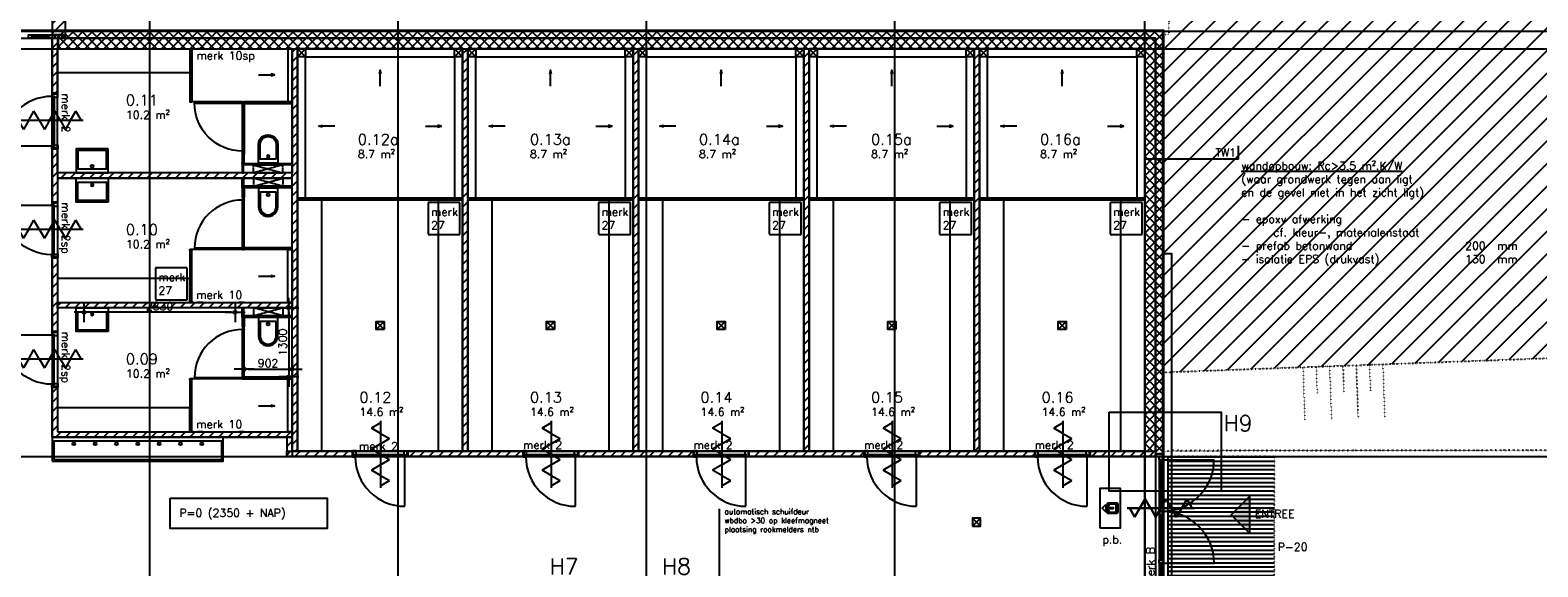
# Model space of a CAD drawing. Header units: millimetres. Extents: x -41560 to 117593, y -41642 to 17656.
# Tile 13 of 30: x -5203 to 23086, y -9767 to 304. Entities that reach past the tile are written whole.
import ezdxf

# ---------------------------------------------------------------- set-up
doc = ezdxf.new("R2010")
doc.units = ezdxf.units.MM
doc.header["$LTSCALE"] = 0.5
doc.header["$PDMODE"] = 3
doc.header["$PDSIZE"] = 100
for name, pattern in [('ACAD_ISO07W100', [3, 0, -3]), ('CENTER2', [28.575, 19.05, -3.175, 3.175, -3.175]), ('HIDDEN', [9.525, 6.35, -3.175]), ('HIDDEN2', [4.7625, 3.175, -1.5875])]:
    doc.linetypes.add(name, pattern=pattern)
for name, color, linetype in [('arc. 252', 252, 'Continuous'), ('arc. 9', 9, 'Continuous'), ('brandveiligheid', 9, 'Continuous'), ('detailaanduiding', 4, 'Continuous'), ('inrichting terrein', 7, 'ACAD_ISO07W100'), ('inrichting vast', 7, 'Continuous'), ('maat 1.5mm', 210, 'Continuous'), ('pen 0.05mm', 7, 'Continuous'), ('pen 0.10mm', 6, 'Continuous'), ('pen 0.15mm', 1, 'Continuous'), ('pen 0.20mm', 2, 'Continuous'), ('stramien', 9, 'CENTER2'), ('tekst 1.0mm', 7, 'Continuous'), ('tekst 1.5mm', 210, 'Continuous'), ('tekst 2.0mm', 211, 'Continuous'), ('tekst 5.0mm', 201, 'Continuous'), ('tekstblocks', 6, 'Continuous')]:
    doc.layers.add(name, color=color, linetype=linetype)
doc.layers.add('hulplijn', color=140, linetype='Continuous', plot=False)
doc.layers.add('hulplijn opp', color=31, linetype='Continuous', plot=False)
doc.styles.add('1.0mm tekst', font='romans.shx', dxfattribs={"height": 1})
doc.styles.add('1.5mm tekst', font='romans.shx', dxfattribs={"height": 1.5})
doc.styles.add('2.0mm tekst', font='romans.shx', dxfattribs={"height": 2})
doc.styles.add('3.0mm tekst', font='romans.shx', dxfattribs={"height": 3})
doc.dimstyles.new('1.5mm maat', dxfattribs={"dimscale": 0, "dimtxt": 1.5, "dimasz": 0.75, "dimexe": 1.25, "dimexo": 0.625, "dimgap": 0.375, "dimtad": 1, "dimdec": 0, "dimtxsty": '1.5mm tekst', "dimblk": 'dot maatlijn-GVA', "dimcen": 2.5, "dimse1": 1, "dimse2": 1, "dimclrd": 7, "dimclrt": 256, "dimadec": 0, "dimazin": 0, "dimtfac": 1, "dimtdec": 0, "dimtmove": 0, "dimatfit": 3, "dimfxl": 1, "dimarcsym": 0})
pattern_1 = [(315, (820.71, -13380.866), (44.9013, 44.9013), []), (45, (820.71, -13380.866), (-44.9013, 44.9013), [])]
pattern_2 = [(45, (-1700, -0.02), (-89.8026, 89.8026), [])]

# ---------------------------------------------------------------- blocks, each defined once
blk = doc.blocks.new('*U170')
at = {"layer": 'hulplijn'}
for points in [[(-5, -7), (-5, -107)], [(1039, -7), (1039, -107)]]:
    blk.add_lwpolyline(points, dxfattribs=at)
at = {"layer": 'pen 0.05mm'}
blk.add_lwpolyline([(982, -1042), (982, -112)], dxfattribs=at)
blk.add_arc((982, -112), 930, 180, 270, dxfattribs=at)
at = {"layer": 'pen 0.15mm'}
for points in [[(67, -69), (67, 0), (0, 0), (0, -17), (12, -17), (12, -97), (0, -97), (0, -114), (50, -114), (50, -69), (67, -69)], [(967, -69), (967, 0), (1034, 0), (1034, -17), (1022, -17), (1022, -97), (1034, -97), (1034, -114), (984, -114), (984, -69), (967, -69)]]:
    blk.add_lwpolyline(points, dxfattribs=at)
blk.add_lwpolyline([(982, -112), (52, -112), (52, -72), (982, -72)], close=True, dxfattribs=at)
blk = doc.blocks.new('kleedruimte klein')
at = {"layer": 'arc. 9'}
h = blk.add_hatch(dxfattribs=at)
h.set_pattern_fill('ANSI37', color=256, scale=20, angle=-90, style=0)
h.set_pattern_definition(pattern_1)
h.paths.add_polyline_path([(-2057, -4746), (-2057, -4720), (-3093, -4720), (-3093, -4746)])
h = blk.add_hatch(dxfattribs=at)
h.set_pattern_fill('ANSI37', color=256, scale=20, angle=-90, style=0)
h.set_pattern_definition(pattern_1)
h.paths.add_polyline_path([(-1043, -4746), (-1043, -4720), (-7, -4720), (-7, -4746)])
at = {"layer": 'hulplijn'}
for points in [[(0, -4716), (-3100, -4716), (-3100, 0), (0, 0)], [(0, -7550), (-3100, -7550), (-3100, -4750), (0, -4750)]]:
    blk.add_lwpolyline(points, close=True, dxfattribs=at)
at = {"layer": 'inrichting vast'}
for points in [[(0, -4716), (0, 0), (-450, 0), (-450, -4700), (-450, -4700), (-450, -4716)], [(-3100, 0), (-3100, -4716), (-2650, -4716), (-2650, 0), (-2650, 0), (-2650, 0)]]:
    blk.add_lwpolyline(points, close=True, dxfattribs=at)
at = {"layer": 'pen 0.05mm'}
for p, q in [((-1625, -2433), (-1475, -2283)), ((-1475, -2433), (-1625, -2283)), ((-2400, -6100), (-2700, -6100)), ((-700, -6100), (-400, -6100)), ((-1550, -6850), (-1550, -7150)), ((-3100, -7550), (-2950, -7400)), ((-2950, -7550), (-3100, -7400)), ((-150, -7550), (0, -7400)), ((0, -7550), (-150, -7400))]:
    blk.add_line(p, q, dxfattribs=at)
for points in [[(-1475, -2283), (-1625, -2283), (-1625, -2433), (-1475, -2433)], [(0, -7550), (-3100, -7550), (-3100, -4750), (-2950, -4750), (-2950, -7400), (-150, -7400), (-150, -4750), (0, -4750)], [(-2950, -7400), (-3100, -7400), (-3100, -7550), (-2950, -7550)], [(0, -7400), (-150, -7400), (-150, -7550), (0, -7550)]]:
    blk.add_lwpolyline(points, close=True, dxfattribs=at)
for points in [[(-2628, -6081), (-2700, -6100), (-2628, -6119)], [(-472, -6081), (-400, -6100), (-472, -6119)], [(-1531, -7078), (-1550, -7150), (-1569, -7078)]]:
    blk.add_lwpolyline(points, dxfattribs=at)
at = {"layer": 'pen 0.15mm'}
for points in [[(-2057, -4718), (-2057, -4720), (-3093, -4720), (-3093, -4718)], [(-2057, -4746), (-2057, -4720), (-3093, -4720), (-3093, -4746)], [(-2057, -4746), (-2057, -4748), (-3093, -4748), (-3093, -4746)], [(-1043, -4718), (-1043, -4720), (-7, -4720), (-7, -4718)], [(-1043, -4746), (-1043, -4720), (-7, -4720), (-7, -4746)], [(-1043, -4746), (-1043, -4748), (-7, -4748), (-7, -4746)]]:
    blk.add_lwpolyline(points, close=True, dxfattribs=at)
at = {"layer": 'pen 0.20mm'}
for points in [[(-3078, -4750), (-3100, -4750), (-3100, -4716), (-3078, -4716), (-3078, -4718), (-3098, -4718), (-3098, -4748), (-3078, -4748)], [(-2072, -4750), (-2050, -4750), (-2050, -4716), (-2072, -4716), (-2072, -4718), (-2052, -4718), (-2052, -4748), (-2072, -4748)], [(-1028, -4750), (-1050, -4750), (-1050, -4716), (-1028, -4716), (-1028, -4718), (-1048, -4718), (-1048, -4748), (-1028, -4748)], [(-22, -4750), (0, -4750), (0, -4716), (-22, -4716), (-22, -4718), (-2, -4718), (-2, -4748), (-22, -4748)]]:
    blk.add_lwpolyline(points, close=True, dxfattribs=at)
at = {"layer": 'tekst 5.0mm', "xscale": -1, "rotation": 180}
blk.add_blockref('*U170', (-2067, -7), dxfattribs=at)
blk = doc.blocks.new('*U155')
at = {"layer": 'inrichting vast', "linetype": 'HIDDEN'}
for p, q in [((-275, 0), (-275, -150)), ((-275, -150), (275, 0)), ((275, -150), (-275, 0)), ((-275, 0), (275, 0)), ((275, 0), (275, -150)), ((-275, -150), (275, -150))]:
    blk.add_line(p, q, dxfattribs=at)
at = {"layer": 'inrichting vast'}
for points in [[(180, -185), (-180, -185), (-180, -534, 1.005556), (180, -534)], [(150, -260), (-150, -260), (-150, -534, 1.006087), (150, -534)]]:
    blk.add_lwpolyline(points, format="xyb", close=True, dxfattribs=at)
blk.add_circle((0, -310), 25, dxfattribs=at)
blk = doc.blocks.new('*U154')
at = {"layer": 'inrichting vast'}
for points in [[(0, -450), (600, -450), (600, 0), (0, 0)], [(30, -420), (570, -420), (570, -75), (30, -75)]]:
    blk.add_lwpolyline(points, close=True, dxfattribs=at)
blk.add_circle((300, -125), 25, dxfattribs=at)
blk = doc.blocks.new('scheidsrechter')
at = {"layer": 'arc. 9'}
h = blk.add_hatch(dxfattribs=at)
h.set_pattern_fill('ANSI37', color=256, scale=20, angle=90, style=0)
h.set_pattern_definition([(135, (-4080.58, 6744.154), (-44.9013, -44.9013), []), (225, (-4080.58, 6744.154), (44.9013, -44.9013), [])])
h.paths.add_polyline_path([(-904, 2147), (-904, 1972), (-930, 1972), (-930, 2147)])
h = blk.add_hatch(dxfattribs=at)
h.set_pattern_fill('ANSI37', color=256, scale=20, angle=90, style=0)
h.set_pattern_definition([(135, (-4080.58, 6678.154), (-44.9013, -44.9013), []), (225, (-4080.58, 6678.154), (44.9013, -44.9013), [])])
h.paths.add_polyline_path([(-904, 1060), (-904, 1880), (-930, 1880), (-930, 1060)])
h = blk.add_hatch(dxfattribs=at)
h.set_pattern_fill('ANSI37', color=256, scale=20, angle=180, style=0)
h.set_pattern_definition([(225, (-10834.73, -3961.42), (44.9013, -44.9013), []), (315, (-10834.73, -3961.42), (44.9013, 44.9013), [])])
h.paths.add_polyline_path([(-1912, 987), (-1886, 987), (-1886, 7), (-1912, 7)])
h = blk.add_hatch(dxfattribs=at)
h.set_pattern_fill('ANSI37', color=256, scale=20, angle=90, style=0)
h.set_pattern_definition([(135, (-4073.58, 7591.154), (-44.9013, -44.9013), []), (225, (-4073.58, 7591.154), (44.9013, -44.9013), [])])
h.paths.add_polyline_path([(-891, 998), (-891, 1024), (-7, 1024), (-7, 998)])
at = {"layer": 'hulplijn'}
blk.add_lwpolyline([(-4400, 0), (0, 0), (0, 2329), (-4400, 2329)], close=True, dxfattribs=at)
for points in [[(-1672, 0), (-1772, 0)], [(-900, 0), (-1000, 0)]]:
    blk.add_lwpolyline(points, dxfattribs=at)
at = {"layer": 'pen 0.05mm'}
for p, q in [((-932, 994), (-1882, 994)), ((-630, 489), (-330, 489))]:
    blk.add_line(p, q, dxfattribs=at)
blk.add_lwpolyline([(-932, 1920, 0.414214), (-1832, 1020), (-932, 1020)], format="xyb", dxfattribs=at)
for points in [[(-80, 994), (0, 994), (0, 0), (-80, 0)], [(-4400, 0), (-1916, 0), (-1916, 450), (-4400, 450)]]:
    blk.add_lwpolyline(points, close=True, dxfattribs=at)
blk.add_lwpolyline([(-402, 509), (-330, 489), (-402, 470)], dxfattribs=at)
at = {"layer": 'pen 0.10mm'}
for points in [[(-934, 2154), (-934, 2329), (-909, 2329), (-909, 2154)], [(-909, 2154), (0, 2154), (0, 2179), (-909, 2179)]]:
    blk.add_lwpolyline(points, close=True, dxfattribs=at)
at = {"layer": 'pen 0.15mm'}
for points in [[(-930, 1972), (-930, 2147), (-932, 2147), (-932, 1972)], [(-904, 2147), (-904, 1972), (-930, 1972), (-930, 2147)], [(-902, 2147), (-902, 1972), (-904, 1972), (-904, 2147)], [(-930, 1920), (-930, 1020), (-932, 1020), (-932, 1920)], [(-904, 1880), (-904, 1920), (-930, 1920), (-930, 1880)], [(-904, 1060), (-904, 1880), (-930, 1880), (-930, 1060)], [(-902, 1020), (-902, 1920), (-904, 1920), (-904, 1020)], [(-1912, 987), (-1914, 987), (-1914, 7), (-1912, 7)], [(-1912, 987), (-1886, 987), (-1886, 7), (-1912, 7)], [(-1884, 987), (-1886, 987), (-1886, 7), (-1884, 7)], [(-904, 1020), (-904, 1060), (-930, 1060), (-930, 1020)], [(-891, 1026), (-891, 1024), (-7, 1024), (-7, 1026)], [(-891, 998), (-891, 1024), (-7, 1024), (-7, 998)], [(-891, 998), (-891, 996), (-7, 996), (-7, 998)]]:
    blk.add_lwpolyline(points, close=True, dxfattribs=at)
at = {"layer": 'pen 0.20mm'}
for points in [[(-900, 2132), (-900, 2154), (-934, 2154), (-934, 2132), (-932, 2132), (-932, 2152), (-902, 2152), (-902, 2132)], [(-898, 1912), (-898, 1980), (-900, 1980), (-900, 1968), (-932, 1968), (-932, 1924), (-900, 1924), (-900, 1912)], [(-900, 1926), (-900, 1966), (-930, 1966), (-930, 1926)], [(-1916, 972), (-1916, 994), (-1882, 994), (-1882, 972), (-1884, 972), (-1884, 992), (-1914, 992), (-1914, 972)], [(-932, 994), (-930, 994), (-930, 1014), (-900, 1014), (-900, 994), (-898, 994), (-898, 1028), (-900, 1028), (-900, 1016), (-932, 1016)], [(-900, 994), (-900, 1014), (-930, 1014), (-930, 994)], [(-876, 994), (-898, 994), (-898, 1028), (-876, 1028), (-876, 1026), (-896, 1026), (-896, 996), (-876, 996)], [(-22, 994), (0, 994), (0, 1028), (-22, 1028), (-22, 1026), (-2, 1026), (-2, 996), (-22, 996)], [(-1916, 22), (-1916, 0), (-1882, 0), (-1882, 22), (-1884, 22), (-1884, 2), (-1914, 2), (-1914, 22)]]:
    blk.add_lwpolyline(points, close=True, dxfattribs=at)
at = {"xscale": -1}
blk.add_blockref('*U154', (-3450, 2329), dxfattribs=at)
blk.add_blockref('*U155', (-450, 2329))
blk = doc.blocks.new('*U158')
at = {"layer": 'tekst 1.5mm', "style": '1.5mm tekst'}
blk.add_attdef('OPPERVLAK', (0, -5), '', height=1.5, dxfattribs=at)
at = {"layer": 'tekst 2.0mm', "style": '2.0mm tekst'}
blk.add_attdef('RUIMTENUMMER', (0, -2.5), '', height=2, dxfattribs=at)
blk = doc.blocks.new('oppervlakte bgg-02')
at = {"layer": 'hulplijn opp'}
blk.add_lwpolyline([(-6118, 154), (-3288, 154), (-3288, -7333), (1212, -7333), (1212, -7696), (17562, -7696), (17562, -10156), (17212, -10156), (17212, -10856), (8612, -10856), (8612, -10856), (8612, -10856), (8612, -10856), (8612, -10956), (8612, -10956), (7212, -10956), (7212, -10156), (3702, -10156), (3702, -10856), (-13742, -10856)], dxfattribs=at)
for points in [[(-3188, -46), (1212, -46), (1212, -958), (1212, -958), (1212, -1058), (1212, -1058), (1212, -2375), (312, -2375), (312, -2375), (212, -2375), (212, -2375), (-3188, -2375)], [(1312, -46), (4412, -46), (4412, -2846), (3362, -2846), (2362, -2846), (1312, -2846)], [(4512, -46), (7612, -46), (7612, -2846), (6562, -2846), (5562, -2846), (4512, -2846)], [(7712, -46), (10812, -46), (10812, -2846), (9762, -2846), (8762, -2846), (7712, -2846)], [(10912, -46), (14012, -46), (14012, -2846), (12962, -2846), (11962, -2846), (10912, -2846)], [(14112, -46), (17212, -46), (17212, -2846), (16162, -2846), (15162, -2846), (14112, -2846)], [(-3188, -4804), (1212, -4804), (1212, -2475), (1212, -2475), (1212, -2475), (1212, -2475), (1212, -2475), (312, -2475), (212, -2475), (212, -2475), (-3188, -2475)], [(1312, -2880), (4412, -2880), (4412, -7596), (1312, -7596)], [(4512, -2880), (7612, -2880), (7612, -7596), (4512, -7596)], [(7712, -2880), (10812, -2880), (10812, -7596), (7712, -7596)], [(10912, -2880), (14012, -2880), (14012, -7596), (10912, -7596)], [(14112, -2880), (17212, -2880), (17212, -7596), (14112, -7596)], [(-3188, -7233), (1212, -7233), (1212, -6321), (1212, -6321), (1212, -6321), (1212, -6321), (1212, -4904), (312, -4904), (312, -4904), (312, -4904), (312, -4904), (-3188, -4904)]]:
    blk.add_lwpolyline(points, close=True, dxfattribs=at)
at = {"xscale": 100, "yscale": 100, "zscale": 100}
for p, values in [((-1906, -858), {'RUIMTENUMMER': '0.11', 'OPPERVLAK': '10.2 m²'}), ((2446, -1595), {'RUIMTENUMMER': '0.12a', 'OPPERVLAK': '8.7 m²'}), ((5675, -1595), {'RUIMTENUMMER': '0.13a', 'OPPERVLAK': '8.7 m²'}), ((8846, -1595), {'RUIMTENUMMER': '0.14a', 'OPPERVLAK': '8.7 m²'}), ((12075, -1595), {'RUIMTENUMMER': '0.15a', 'OPPERVLAK': '8.7 m²'}), ((15246, -1595), {'RUIMTENUMMER': '0.16a', 'OPPERVLAK': '8.7 m²'}), ((-1906, -3287), {'RUIMTENUMMER': '0.10', 'OPPERVLAK': '10.2 m²'}), ((-1906, -5716), {'RUIMTENUMMER': '0.09', 'OPPERVLAK': '10.2 m²'}), ((2475, -6436), {'RUIMTENUMMER': '0.12', 'OPPERVLAK': '14.6 m²'}), ((5675, -6436), {'RUIMTENUMMER': '0.13', 'OPPERVLAK': '14.6 m²'}), ((8875, -6436), {'RUIMTENUMMER': '0.14', 'OPPERVLAK': '14.6 m²'}), ((12075, -6436), {'RUIMTENUMMER': '0.15', 'OPPERVLAK': '14.6 m²'}), ((15275, -6436), {'RUIMTENUMMER': '0.16', 'OPPERVLAK': '14.6 m²'})]:
    blk.add_blockref('*U158', p, dxfattribs=at).add_auto_attribs(values)
blk = doc.blocks.new('*U179')
at = {"layer": 'arc. 9'}
h = blk.add_hatch(dxfattribs=at)
h.set_pattern_fill('_USER', color=256, scale=59.980999, angle=59.9971, style=0, pattern_type=0)
h.set_pattern_definition([(59.997, (-111.43, 59.986), (-51.944, 29.993), [])])
h.paths.add_polyline_path([(0, 0), (0, 60), (160, 60), (160, 0)])
h = blk.add_hatch(dxfattribs=at)
h.set_pattern_fill('_USER', color=256, scale=59.980999, angle=119.9971, style=0, pattern_type=0)
h.set_pattern_definition([(119.997, (-111.43, 59.986), (-51.947, -29.988), [])])
h.paths.add_polyline_path([(0, 0), (0, 60), (160, 60), (160, 0)])
at = {"layer": 'pen 0.10mm'}
blk.add_lwpolyline([(0, 0), (0, 60), (160, 60), (160, 0)], close=True, dxfattribs=at)
blk = doc.blocks.new('1302-stramien-01')
at = {"layer": 'hulplijn'}
for points in [[(-350, 350), (42350, 350), (42350, -18810), (-350, -18810)], [(-200, 200), (42200, 200), (42200, -18660), (-200, -18660)], [(0, 0), (42000, 0), (42000, -18460), (0, -18460)]]:
    blk.add_lwpolyline(points, close=True, dxfattribs=at)
at = {"layer": 'stramien'}
for p, q in [((23330, -23329), (23330, 10339)), ((27990, -23329), (27990, 10339)), ((32650, -23329), (32650, 10339)), ((37310, -23329), (37310, 10339)), ((42000, -23329), (42000, 10339)), ((-13469, 0), (52270, 0)), ((-13469, -7650), (52270, -7650))]:
    blk.add_line(p, q, dxfattribs=at)
blk = doc.blocks.new('*U193')
at = {"layer": 'brandveiligheid'}
for p, q in [((0.79, 0), (13.38, 0)), ((0.79, 0), (13.38, 0)), ((3.15, 0), (2.16, -1.7)), ((3.15, 0), (4.13, 1.7)), ((5.12, 0), (4.13, 1.7)), ((5.12, 0), (6.1, -1.7)), ((7.08, 0), (6.1, -1.7)), ((7.08, 0), (8.07, 1.7)), ((9.05, 0), (8.07, 1.7)), ((9.05, 0), (10.03, -1.7)), ((11.02, 0), (12, 1.7)), ((12.99, 0), (12, 1.7)), ((1.18, 0), (2.16, -1.7)), ((11.02, 0), (10.03, -1.7))]:
    blk.add_line(p, q, dxfattribs=at)
blk = doc.blocks.new('*U194')
at = {"layer": 'brandveiligheid'}
for points in [[(-3.75, -3.75), (3.75, -3.75), (3.75, 0), (-3.75, 0)], [(0.68, -2.67), (0.15, -2.67), (0.15, -1.29), (-0.12, -1.29), (-0.15, -1.29), (-0.15, -2.67), (-0.68, -2.67), (0, -3.36), (0, -3.36)]]:
    blk.add_lwpolyline(points, close=True, dxfattribs=at)
blk.add_lwpolyline([(0.69, -0.46), (-0.69, -0.46, 0.0926), (-0.91, -0.49, 0.2285), (-1, -0.6, 0.0519), (-1.02, -0.77), (-1.02, -2.14, 0.1346), (-0.98, -2.3, 0.197), (-0.84, -2.38, 0.0543), (-0.69, -2.39), (-0.45, -2.39), (-0.45, -2.12), (-0.66, -2.12, -0.3731), (-0.75, -2.05), (-0.75, -0.82, -0.39), (-0.67, -0.73), (0.67, -0.73, -0.4091), (0.75, -0.82), (0.75, -2.05, -0.42), (0.66, -2.12), (0.45, -2.12), (0.45, -2.39), (0.69, -2.39, 0.4836), (1.02, -2.14), (1.02, -0.77, 0.0896), (0.98, -0.54, 0.208), (0.85, -0.47, 0.0548)], format="xyb", close=True, dxfattribs=at)
blk = doc.blocks.new('TW01')
at = {"layer": 'hulplijn'}
for points in [[(0, 0), (0, 2.5)], [(0, 0), (-2.5, 0)]]:
    blk.add_lwpolyline(points, dxfattribs=at)
at = {"layer": 'hulplijn', "insert": (-0.5, 0.5), "char_height": 1.5, "attachment_point": 9, "style": '1.5mm tekst'}
blk.add_mtext_dynamic_manual_height_columns('TW1', width=6266.3931, gutter_width=500, heights=[0], dxfattribs=at)
at = {"layer": 'tekst 1.5mm', "insert": (0.5, -0.5), "char_height": 1.5, "width": 54.3, "attachment_point": 1, "style": '1.5mm tekst'}
blk.add_mtext('{\\Lwandopbouw: Rc>3,5 m².K/W\\P}(waar grondwerk tegen aan ligt\\Pen de gevel niet in het zicht ligt)\\P{\\L\\P}- epoxy afwerking\\P^Icf. kleur-, materialenstaat\\P- prefab betonwand^I^I^I^I200^Imm\\P- isolatie EPS (drukvast)^I^I^I130^Imm\\P^I', dxfattribs=at)
blk = doc.blocks.new('dot maatlijn-GVA')
at = {"layer": 'maat 1.5mm'}
h = blk.add_hatch(color=7, dxfattribs=at)
edge = h.paths.add_edge_path()
edge.add_arc((0, 0), 0.4, 0, 360)
at = {"layer": 'maat 1.5mm', "color": 7}
for points in [[(-2.5, 0), (2.5, 0)], [(0, 2.5), (0, -2.5)]]:
    blk.add_lwpolyline(points, dxfattribs=at)
blk.add_circle((0, 0), 0.4, dxfattribs=at)
blk = doc.blocks.new('*D209')
at = {"layer": 'defpoints', "color": 0, "transparency": 16777216}
for p in [(-4189, -4990), (-4189, -7240), (-1359, -7328)]:
    blk.add_point(p, dxfattribs=at)
at = {"layer": 'tekst 1.5mm', "color": 7, "lineweight": -2, "transparency": 16777216}
blk.add_line((-1434, -4990), (-4114, -4990), dxfattribs=at)
at = {"layer": 'tekst 1.5mm', "color": 7, "lineweight": -2, "transparency": 16777216, "xscale": 75, "yscale": 75, "zscale": 75, "rotation": 180}
blk.add_blockref('dot maatlijn-GVA', (-4189, -4990), dxfattribs=at)
at = {"layer": 'tekst 1.5mm', "color": 7, "lineweight": -2, "transparency": 16777216, "xscale": 75, "yscale": 75, "zscale": 75}
blk.add_blockref('dot maatlijn-GVA', (-1359, -4990), dxfattribs=at)
at = {"layer": 'tekst 1.5mm', "transparency": 16777216, "insert": (-2774, -4878), "char_height": 150, "attachment_point": 5, "style": '1.5mm tekst'}
blk.add_mtext('2830', dxfattribs=at)
blk = doc.blocks.new('*D221')
at = {"layer": 'defpoints', "color": 0, "transparency": 16777216}
for p in [(-1172, -4904), (-1162, -6204), (-350, -6204)]:
    blk.add_point(p, dxfattribs=at)
at = {"layer": 'tekst 1.5mm', "color": 7, "lineweight": -2, "transparency": 16777216}
blk.add_line((-350, -4979), (-350, -6129), dxfattribs=at)
at = {"layer": 'tekst 1.5mm', "color": 7, "lineweight": -2, "transparency": 16777216, "xscale": 75, "yscale": 75, "zscale": 75}
for p, rotation in [((-350, -4904), 90), ((-350, -6204), 270)]:
    blk.add_blockref('dot maatlijn-GVA', p, dxfattribs=dict(at, rotation=rotation))
at = {"layer": 'tekst 1.5mm', "transparency": 16777216, "insert": (-463, -5554), "char_height": 150, "attachment_point": 5, "rotation": 90, "style": '1.5mm tekst'}
blk.add_mtext('1300', dxfattribs=at)
blk = doc.blocks.new('*D222')
at = {"layer": 'defpoints', "color": 0, "transparency": 16777216}
for p in [(-1190, -5313), (-288, -5343), (-288, -6057)]:
    blk.add_point(p, dxfattribs=at)
at = {"layer": 'tekst 1.5mm', "color": 7, "lineweight": -2, "transparency": 16777216}
blk.add_line((-1115, -6057), (-363, -6057), dxfattribs=at)
at = {"layer": 'tekst 1.5mm', "color": 7, "lineweight": -2, "transparency": 16777216, "xscale": 75, "yscale": 75, "zscale": 75, "rotation": 180}
blk.add_blockref('dot maatlijn-GVA', (-1190, -6057), dxfattribs=at)
at = {"layer": 'tekst 1.5mm', "color": 7, "lineweight": -2, "transparency": 16777216, "xscale": 75, "yscale": 75, "zscale": 75}
blk.add_blockref('dot maatlijn-GVA', (-288, -6057), dxfattribs=at)
at = {"layer": 'tekst 1.5mm', "transparency": 16777216, "insert": (-739, -5945), "char_height": 150, "attachment_point": 5, "style": '1.5mm tekst'}
blk.add_mtext('902', dxfattribs=at)
blk = doc.blocks.new('zelfsluitend')
at = {"xscale": 100, "yscale": 100, "zscale": 100}
for p in [(20743, 17109), (20743, 15065), (20743, 12636), (41592, 9836)]:
    blk.add_blockref('*U193', p, dxfattribs=at)
at = {"xscale": 100, "yscale": 100, "zscale": 100, "rotation": 270}
for p in [(27660, 11549), (30860, 11549), (34060, 11549), (37260, 11549), (40460, 11549)]:
    blk.add_blockref('*U193', p, dxfattribs=at)

msp = doc.modelspace()

# ---------------------------------------------------------------- hatches: boundary and pattern name
at = {"layer": 'arc. 252'}
h = msp.add_hatch(color=256, dxfattribs=at)
h.dxf.hatch_style = 1
h.paths.add_polyline_path([(17680.8, -8441.6), (17330.8, -8791.6), (17680.8, -9141.6)])
at = {"layer": 'arc. 9'}
h = msp.add_hatch(dxfattribs=at)
h.set_pattern_fill('ANSI31', color=256, scale=40)
h.paths.add_polyline_path([(-4537.9, 3014.3), (-4787.9, 3014.3), (-4787.9, 214.3), (-4537.9, 214.3)])
h = msp.add_hatch(dxfattribs=at)
h.set_pattern_fill('ANSI37', color=256, scale=40)
edge = h.paths.add_edge_path()
edge.add_line((15912.1, -7595.7), (15912.1, 154.3))
edge.add_line((15912.1, 154.3), (-4537.9, 154.3))
edge.add_line((-4537.9, 154.3), (-4537.9, 284.3))
edge.add_line((-4537.9, 284.3), (16042.1, 284.3))
edge.add_line((16042.1, 284.3), (16042.1, -7645.7))
edge.add_line((16042.1, -7645.7), (15912.1, -7645.7))
h = msp.add_hatch(dxfattribs=at)
h.set_pattern_fill('ANSI31', color=256, scale=40, style=0)
h.set_pattern_definition(pattern_2)
h.paths.add_polyline_path([(-4787.9, 154.3), (-4687.9, 154.3), (-4687.9, -880.7), (-4787.9, -880.7)])
h = msp.add_hatch(dxfattribs=at)
h.set_pattern_fill('ANSI37', color=256, scale=40)
h.paths.add_polyline_path([(15912.1, -7595.7), (15912.1, 154.3), (-4687.9, 154.3), (-4677.9, 154.3), (-4677.9, -45.7), (15712.1, -45.7), (15712.1, -7595.7)])
h = msp.add_hatch(dxfattribs=at)
h.set_pattern_fill('ANSI31', color=256, scale=40, style=0)
h.paths.add_polyline_path([(-287.9, -45.7), (-187.9, -45.7), (-187.9, -7595.7), (-287.9, -7595.7)])
h = msp.add_hatch(dxfattribs=at)
h.set_pattern_fill('ANSI31', color=256, scale=40, style=0)
h.paths.add_polyline_path([(2912.1, -45.7), (3012.1, -45.7), (3012.1, -7595.7), (2912.1, -7595.7)])
h = msp.add_hatch(dxfattribs=at)
h.set_pattern_fill('ANSI31', color=256, scale=40, style=0)
h.paths.add_polyline_path([(6112.1, -45.7), (6212.1, -45.7), (6212.1, -7595.7), (6112.1, -7595.7)])
h = msp.add_hatch(dxfattribs=at)
h.set_pattern_fill('ANSI31', color=256, scale=40, style=0)
h.paths.add_polyline_path([(9312.1, -45.7), (9412.1, -45.7), (9412.1, -7595.7), (9312.1, -7595.7)])
h = msp.add_hatch(dxfattribs=at)
h.set_pattern_fill('ANSI31', color=256, scale=40, style=0)
h.paths.add_polyline_path([(12512.1, -45.7), (12612.1, -45.7), (12612.1, -7595.7), (12512.1, -7595.7)])
h = msp.add_hatch(dxfattribs=at)
h.set_pattern_fill('ANSI31', color=256, scale=40, style=0)
h.set_pattern_definition([(45, (-1700, -2429.02), (-89.8026, 89.8026), [])])
h.paths.add_polyline_path([(-4787.9, -1924.7), (-4687.9, -1924.7), (-4687.9, -2924.7), (-4787.9, -2924.7)])
h = msp.add_hatch(dxfattribs=at)
h.set_pattern_fill('ANSI31', color=256, scale=40, style=0)
h.paths.add_polyline_path([(-4687.9, -2474.7), (-287.9, -2474.7), (-287.9, -2374.7), (-4687.9, -2374.7)])
h = msp.add_hatch(dxfattribs=at)
h.set_pattern_fill('ANSI31', color=256, scale=40, style=0)
h.set_pattern_definition([(45, (-1700, -4858.02), (-89.8026, 89.8026), [])])
h.paths.add_polyline_path([(-4787.9, -3968.7), (-4687.9, -3968.7), (-4687.9, -5353.7), (-4787.9, -5353.7)])
h = msp.add_hatch(dxfattribs=at)
h.set_pattern_fill('ANSI31', color=256, scale=40, style=0)
h.paths.add_polyline_path([(-4687.9, -4803.7), (-287.9, -4803.7), (-287.9, -4903.7), (-4687.9, -4903.7)])
h = msp.add_hatch(dxfattribs=at)
h.set_pattern_fill('ANSI31', color=256, scale=40, style=0)
h.set_pattern_definition(pattern_2)
h.paths.add_polyline_path([(-4687.9, -7232.7), (-287.9, -7232.7), (-287.9, -7332.7), (-4787.9, -7332.7), (-4787.9, -6397.7), (-4687.9, -6397.7)])
h = msp.add_hatch(dxfattribs=at)
h.set_pattern_fill('ANSI31', color=256, scale=40, style=0)
h.set_pattern_definition([(45, (-1500, 0), (-89.8026, 89.8026), [])])
h.paths.add_polyline_path([(-387.9, -7595.7), (-287.9, -7595.7), (-287.9, -7332.7), (-387.9, -7332.7)])
h = msp.add_hatch(dxfattribs=at)
h.set_pattern_fill('ANSI31', color=256, scale=40, style=0)
h.set_pattern_definition(pattern_2)
h.paths.add_polyline_path([(-387.9, -7595.7), (840.1, -7595.7), (840.1, -7695.7), (-387.9, -7695.7)])
h = msp.add_hatch(dxfattribs=at)
h.set_pattern_fill('ANSI31', color=256, scale=40, style=0)
h.set_pattern_definition(pattern_2)
h.paths.add_polyline_path([(1884.1, -7595.7), (4040.1, -7595.7), (4040.1, -7695.7), (1884.1, -7695.7)])
h = msp.add_hatch(dxfattribs=at)
h.set_pattern_fill('ANSI31', color=256, scale=40, style=0)
h.set_pattern_definition(pattern_2)
h.paths.add_polyline_path([(5084.1, -7595.7), (7240.1, -7595.7), (7240.1, -7695.7), (5084.1, -7695.7)])
h = msp.add_hatch(dxfattribs=at)
h.set_pattern_fill('ANSI31', color=256, scale=40, style=0)
h.set_pattern_definition(pattern_2)
h.paths.add_polyline_path([(8284.1, -7595.7), (10440.1, -7595.7), (10440.1, -7695.7), (8284.1, -7695.7)])
h = msp.add_hatch(dxfattribs=at)
h.set_pattern_fill('ANSI31', color=256, scale=40, style=0)
h.set_pattern_definition(pattern_2)
h.paths.add_polyline_path([(11484.1, -7595.7), (13640.1, -7595.7), (13640.1, -7695.7), (11484.1, -7695.7)])
h = msp.add_hatch(dxfattribs=at)
h.set_pattern_fill('ANSI31', color=256, scale=40, style=0)
h.set_pattern_definition([(45, (500.6, -0.02), (-89.8026, 89.8026), [])])
h.paths.add_polyline_path([(14684.1, -7595.7), (15912.1, -7595.7), (15912.1, -7695.7), (14684.1, -7695.7)])
at = {"layer": 'inrichting terrein', "ltscale": 0.5}
h = msp.add_hatch(dxfattribs=at)
h.set_pattern_fill('_USER', color=256, scale=300, angle=45, style=0, pattern_type=0)
h.set_pattern_definition([(45, (0, 0), (-212.132, 212.132), [])])
h.paths.add_polyline_path([(16162.1, 2874.3), (16162.1, 214.3), (16062.1, 214.3), (16062.1, -3885.7), (16062.1, -6115.8), (23982.1, -5825.2), (24342.1, -3782.5), (23762.6, -1499.8), (23744.8, 299.5), (24193.3, 1617.1), (23982.1, 2349.8)])
at = {"layer": 'inrichting terrein', "ltscale": 0.2}
h = msp.add_hatch(dxfattribs=at)
h.set_pattern_fill('LINE', color=256, scale=25)
h.set_pattern_definition([(0, (41880, 550), (0, 79.375), [])])
h.paths.add_polyline_path([(16142.1, -13655.7), (18142.1, -13693.4), (18142.1, -7695.7), (16142.1, -7695.7)])

# ---------------------------------------------------------------- linework, layer by layer
at = {"layer": 'detailaanduiding'}
msp.add_lwpolyline([(15042.6, -6863.8), (17142.6, -6863.8), (17142.6, -8348.8), (15042.6, -8348.8)], close=True, dxfattribs=at)
at = {"layer": 'hulplijn'}
msp.add_lwpolyline([(-4537.9, 284.3), (79408.7, 284.3)], dxfattribs=at)
at = {"layer": 'hulplijn opp'}
msp.add_lwpolyline([(-26637.9, 284.3), (16062.1, 284.3), (16062.3, -3885.7), (16212.1, -3885.7), (16212.1, -17333), (16062.1, -17344.4), (16062.1, -18855.7), (-26637.9, -18855.7)], close=True, dxfattribs=at)
at = {"layer": 'inrichting terrein', "ltscale": 0.5}
for p, q in [((18678, -6018.5), (18714.4, -7017.9)), ((18927.8, -6009.4), (18946, -6509.1)), ((19177.6, -6000.3), (19214.1, -6999.7)), ((19427.5, -5991.2), (19445.7, -6490.9)), ((19677.3, -5982.1), (19713.7, -6981.4)), ((19927.1, -5973), (19945.3, -6472.7)), ((20177, -5963.9), (20213.4, -6963.2))]:
    msp.add_line(p, q, dxfattribs=at)
for points in [[(16162.1, 2874.3), (16162.1, 214.3), (16062.1, 214.3), (16062.1, -3885.7), (16062.1, -3885.7), (16062.1, -6115.8), (23982.1, -5825.2), (24342.1, -3782.5), (23762.6, -1499.8), (23744.8, 299.5), (24193.3, 1617.1), (23982.1, 2349.8)], [(16062.1, -7595.7), (16062.1, -6115.8), (23982.1, -5825.2), (24121.4, -6266.8), (23883.2, -6705.9), (24109.2, -7409.6), (24109.2, -7575.7)], [(16142.1, -13655.7), (18142.1, -13693.4), (18142.1, -7695.7), (16142.1, -7695.7)]]:
    msp.add_lwpolyline(points, close=True, dxfattribs=at)
for points in [[(16212.1, -6110.3), (23982.1, -5825.2)], [(16212.1, -7575.7), (24109.2, -7575.7)], [(16162.1, -7695.7), (24109.2, -7695.7)]]:
    msp.add_lwpolyline(points, dxfattribs=at)
at = {"layer": 'inrichting vast'}
for points in [[(-4787.9, -7782.7), (-1578.7, -7782.7), (-1578.7, -7332.7), (-4787.9, -7332.7)], [(-4757.9, -7752.7), (-1608.7, -7752.7), (-1608.7, -7407.7), (-4757.9, -7407.7)]]:
    msp.add_lwpolyline(points, close=True, dxfattribs=at)
for centre in [(-4383.3, -7457.7), (-3983.3, -7457.7), (-3583.3, -7457.7), (-3183.3, -7457.7), (-2783.3, -7457.7), (-2383.3, -7457.7), (-1983.3, -7457.7)]:
    msp.add_circle(centre, 25, dxfattribs=at)
at = {"layer": 'maat 1.5mm'}
msp.add_lwpolyline([(15999.6, -10095.7), (16024.6, -10095.7), (16024.6, -9695.7), (15999.6, -9695.7)], close=True, dxfattribs=at)
at = {"layer": 'pen 0.05mm'}
for p, q in [((-5172.9, 214.3), (-4847.9, 214.3)), ((-5172.9, 154.3), (-4847.9, 154.3)), ((15982.1, -7755.7), (15982.1, -10095.7)), ((16042.1, -7755.7), (16042.1, -8105.7)), ((16042.1, -7755.7), (17012.1, -7755.7)), ((16042.1, -7815.7), (16042.1, -8665.7)), ((12630.4, -8850.7), (12480.4, -9000.7)), ((12480.4, -8850.7), (12630.4, -9000.7)), ((16042.1, -8785.7), (16042.1, -10095.7)), ((16062.1, -8785.7), (16062.1, -10095.7)), ((16042.1, -9695.7), (17012.1, -9695.7))]:
    msp.add_line(p, q, dxfattribs=at)
at = {"layer": 'pen 0.05mm', "linetype": 'HIDDEN2'}
for points in [[(2262.1, -3529.7), (2862.1, -3529.7), (2862.1, -2929.7), (2262.1, -2929.7)], [(5462.1, -3529.7), (6062.1, -3529.7), (6062.1, -2929.7), (5462.1, -2929.7)], [(8662.1, -3529.7), (9262.1, -3529.7), (9262.1, -2929.7), (8662.1, -2929.7)], [(11862.1, -3529.7), (12462.1, -3529.7), (12462.1, -2929.7), (11862.1, -2929.7)], [(15062.1, -3529.7), (15662.1, -3529.7), (15662.1, -2929.7), (15062.1, -2929.7)], [(-2853.9, -4753.7), (-2253.9, -4753.7), (-2253.9, -4153.7), (-2853.9, -4153.7)]]:
    msp.add_lwpolyline(points, close=True, dxfattribs=at)
at = {"layer": 'pen 0.05mm', "ltscale": 0.5}
msp.add_lwpolyline([(16062.1, -7695.7), (16142.1, -7695.7), (16142.1, -13655.7), (16062.1, -13655.7)], dxfattribs=at)
at = {"layer": 'pen 0.05mm'}
msp.add_lwpolyline([(12480.4, -9000.7), (12630.4, -9000.7), (12630.4, -8850.7), (12480.4, -8850.7)], close=True, dxfattribs=at)
for centre, start, end in [((16042.1, -7755.7), 270, 0), ((16042.1, -9695.7), 0, 90)]:
    msp.add_arc(centre, 970, start, end, dxfattribs=at)
at = {"layer": 'pen 0.10mm'}
for p, q in [((15999.6, -7755.7), (15999.6, -8665.7)), ((16024.6, -7755.7), (16024.6, -8665.7)), ((15999.6, -8785.7), (15999.6, -9635.7)), ((16024.6, -8785.7), (16024.6, -9635.7))]:
    msp.add_line(p, q, dxfattribs=at)
msp.add_lwpolyline([(15912.1, -7595.7), (15912.1, 154.3), (-4537.9, 154.3), (-4537.9, 284.3), (16042.1, 284.3), (16042.1, -7645.7), (15912.1, -7645.7)], dxfattribs=at)
msp.add_lwpolyline([(-5172.9, 196.8), (-4847.9, 196.8), (-4847.9, 171.8), (-5172.9, 171.8)], close=True, dxfattribs=at)
at = {"layer": 'pen 0.15mm'}
for points in [[(16042.1, -7695.7), (16062.1, -7695.7), (16062.1, 284.3), (16042.1, 284.3)], [(-5172.9, 214.3), (-5172.9, 154.3), (-5232.9, 154.3), (-5232.9, 214.3)], [(-4787.9, 214.3), (-4787.9, 154.3), (-4847.9, 154.3), (-4847.9, 214.3)], [(-4787.9, 214.3), (-4787.9, 154.3), (-4847.9, 154.3), (-4847.9, 214.3)], [(-4787.9, 154.3), (-4737.9, 154.3), (-4737.9, 214.3), (-4787.9, 214.3)], [(16042.1, -7695.7), (15912.1, -7695.7), (15912.1, -7645.7), (16042.1, -7645.7)], [(16042.1, -7755.7), (15982.1, -7755.7), (15982.1, -7695.7), (16042.1, -7695.7)], [(17680.8, -8441.6), (17330.8, -8791.6), (17680.8, -9141.6)], [(16042.1, -8725.7), (15982.1, -8725.7), (15982.1, -8665.7), (16042.1, -8665.7)], [(16042.1, -8785.7), (15982.1, -8785.7), (15982.1, -8725.7), (16042.1, -8725.7)], [(16042.1, -9695.7), (15982.1, -9695.7), (15982.1, -9635.7), (16042.1, -9635.7)]]:
    msp.add_lwpolyline(points, close=True, dxfattribs=at)
at = {"layer": 'pen 0.20mm'}
for points in [[(-4537.9, 3014.3), (-4787.9, 3014.3), (-4787.9, 214.3), (-4537.9, 214.3)], [(-4787.9, 154.3), (-4687.9, 154.3), (-4687.9, -880.7), (-4787.9, -880.7)], [(15912.1, -7595.7), (15912.1, 154.3), (-4687.9, 154.3), (-4687.9, 154.3), (-4677.9, 154.3), (-4677.9, -45.7), (15712.1, -45.7), (15712.1, -7595.7)], [(-287.9, -45.7), (-187.9, -45.7), (-187.9, -7595.7), (-287.9, -7595.7)], [(2912.1, -45.7), (3012.1, -45.7), (3012.1, -7595.7), (2912.1, -7595.7)], [(6112.1, -45.7), (6212.1, -45.7), (6212.1, -7595.7), (6112.1, -7595.7)], [(9312.1, -45.7), (9412.1, -45.7), (9412.1, -7595.7), (9312.1, -7595.7)], [(12512.1, -45.7), (12612.1, -45.7), (12612.1, -7595.7), (12512.1, -7595.7)], [(-4787.9, -1924.7), (-4687.9, -1924.7), (-4687.9, -2924.7), (-4787.9, -2924.7)], [(-4687.9, -2474.7), (-287.9, -2474.7), (-287.9, -2374.7), (-4687.9, -2374.7)], [(-4787.9, -3968.7), (-4687.9, -3968.7), (-4687.9, -5353.7), (-4787.9, -5353.7)], [(-4687.9, -4803.7), (-287.9, -4803.7), (-287.9, -4903.7), (-4687.9, -4903.7)], [(-4687.9, -7232.7), (-287.9, -7232.7), (-287.9, -7332.7), (-4787.9, -7332.7), (-4787.9, -6397.7), (-4687.9, -6397.7)], [(-387.9, -7595.7), (-287.9, -7595.7), (-287.9, -7332.7), (-387.9, -7332.7)], [(-387.9, -7595.7), (840.1, -7595.7), (840.1, -7695.7), (-387.9, -7695.7)], [(1884.1, -7595.7), (4040.1, -7595.7), (4040.1, -7695.7), (1884.1, -7695.7)], [(5084.1, -7595.7), (7240.1, -7595.7), (7240.1, -7695.7), (5084.1, -7695.7)], [(8284.1, -7595.7), (10440.1, -7595.7), (10440.1, -7695.7), (8284.1, -7695.7)], [(11484.1, -7595.7), (13640.1, -7595.7), (13640.1, -7695.7), (11484.1, -7695.7)], [(14684.1, -7595.7), (15912.1, -7595.7), (15912.1, -7695.7), (14684.1, -7695.7)]]:
    msp.add_lwpolyline(points, close=True, dxfattribs=at)
at = {"layer": 'tekst 1.0mm', "ltscale": 0.3}
msp.add_lwpolyline([(7725.8, -8680.3), (7725.8, -11014.5)], dxfattribs=at)
at = {"layer": 'tekst 1.5mm'}
msp.add_lwpolyline([(-2578.6, -8475.7), (371.9, -8475.7), (371.9, -9048.4), (-2578.6, -9048.4)], close=True, dxfattribs=at)
at = {"layer": 'tekstblocks'}
msp.add_lwpolyline([(17471.6, -2114.9), (15712.1, -2114.9)], dxfattribs=at)

# ---------------------------------------------------------------- block references
for name, p in [('oppervlakte bgg-02', (-1500, 0)), ('1302-stramien-01', (-26287.9, -45.7)), ('scheidsrechter', (-287.9, -4803.7)), ('scheidsrechter', (-287.9, -7232.7))]:
    msp.add_blockref(name, p)
at = {"xscale": -1}
for name, p, rotation in [('*U179', (-4577.9, 154.3), 359.9999991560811), ('scheidsrechter', (-287.9, -45.7), 180), ('kleedruimte klein', (2912.1, -7595.7), 180), ('kleedruimte klein', (6112.1, -7595.7), 180), ('kleedruimte klein', (9312.1, -7595.7), 180), ('kleedruimte klein', (12512.1, -7595.7), 180), ('kleedruimte klein', (15712.1, -7595.7), 180), ('*U170', (-4680.9, -3963.7), 270), ('*U170', (-4680.9, -6392.7), 270)]:
    msp.add_blockref(name, p, dxfattribs=dict(at, rotation=rotation))
at = {"rotation": 270}
msp.add_blockref('*U170', (-4680.9, -885.7), dxfattribs=at)
at = {"xscale": -100, "yscale": 100, "zscale": 100, "rotation": 270}
msp.add_blockref('*U194', (15248.5, -8665.7), dxfattribs=at)
at = {"xscale": 100, "yscale": 100, "zscale": 100}
msp.add_blockref('*U193', (15303.9, -8665.7), dxfattribs=at)
at = {"layer": 'detailaanduiding'}
msp.add_blockref('zelfsluitend', (-26287.9, -18497), dxfattribs=at)
at = {"layer": 'tekstblocks', "color": 2, "xscale": 100, "yscale": 100, "zscale": 100}
msp.add_blockref('TW01', (17471.6, -2114.9), dxfattribs=at)

# ---------------------------------------------------------------- texts
at = {"layer": 'detailaanduiding', "char_height": 300, "width": 810, "attachment_point": 1, "style": '3.0mm tekst'}
for s, insert in [('H9', (17191.5, -6922.6)), ('H7', (4547.2, -9608.2)), ('H8', (6655.3, -9608.2))]:
    msp.add_mtext(s, dxfattribs=dict(at, insert=insert))
at = {"layer": 'tekst 1.0mm', "ltscale": 0.3, "insert": (7825.8, -8680.3), "char_height": 100, "width": 3812.529, "attachment_point": 1, "style": '1.0mm tekst'}
msp.add_mtext('automatisch schuifdeur \\Pwbdbo >30 op kleefmagneet\\Pplaatsing rookmelders ntb', dxfattribs=at)
at = {"layer": 'tekst 1.5mm', "char_height": 150, "attachment_point": 1, "style": '1.5mm tekst'}
for s, insert, width in [('merk 10sp', (-2081, -97.1), 1713.174), ('merk 10', (-2086.1, -4587.4), 1145.268), ('merk 10', (-2086.1, -7016.4), 1145.268), ('merk 2', (966.2, -7427.2), 1145.268), ('merk 2', (4044.9, -7405.1), 1145.268), ('merk 2', (7244.9, -7405.1), 1145.268), ('merk 2', (10444.9, -7405.1), 1145.268), ('merk 2', (13644.9, -7405.1), 1145.268), ('P=0 (2350 + NAP)', (-2403, -8680.3), 3812.529), ('ENTREE', (17774.1, -8696), 893.394), ('p.b.', (14915, -9178.1), 3355.957), ('P-20', (18205.1, -9318.3), 1750.424)]:
    msp.add_mtext(s, dxfattribs=dict(at, insert=insert, width=width))
at = {"layer": 'tekst 1.5mm', "char_height": 150, "width": 1145.268, "attachment_point": 1, "style": '1.5mm tekst'}
for s, insert, rotation in [('merk 2', (-4458.4, -885.6), 270), ('merk 2sp', (-4458.4, -2929.6), 270), ('merk 2sp', (-4458.4, -5358.6), 270), ('merk B', (15742.3, -10132.4), 90)]:
    msp.add_mtext(s, dxfattribs=dict(at, insert=insert, rotation=rotation))
at = {"layer": 'tekst 1.5mm', "char_height": 150, "attachment_point": 1, "style": '1.5mm tekst'}
for insert in [(2319.6, -3031.5), (5519.6, -3031.5), (8719.6, -3031.5), (11919.6, -3031.5), (15119.6, -3031.5), (-2796.4, -4255.5)]:
    msp.add_mtext_dynamic_manual_height_columns('merk 27', width=524.932, gutter_width=750, heights=[0], dxfattribs=dict(at, insert=insert))

# ---------------------------------------------------------------- dimensions: what is measured, and where the dimension line sits
at = {"layer": 'tekst 1.5mm'}
for base, p1, p2, picture, middle in [((-4189.5, -4990.1), (-1359.5, -7327.6), (-4189.5, -7240), '*D209', (-2774.5, -4877.6)), ((-287.9, -6057.3), (-1189.9, -5312.7), (-287.9, -5343.1), '*D222', (-738.9, -5944.8))]:
    dim = msp.add_linear_dim(base=base, p1=p1, p2=p2, dimstyle='1.5mm maat', dxfattribs=at)
    dim.commit()
    dim.dimension.update_dxf_attribs({"geometry": picture, "text_midpoint": middle})
dim = msp.add_linear_dim(base=(-350.3, -6203.7), p1=(-1172.1, -4903.7), p2=(-1162.1, -6203.7), angle=90, dimstyle='1.5mm maat', dxfattribs=at)
dim.commit()
dim.dimension.update_dxf_attribs({"geometry": '*D221', "text_midpoint": (-462.8, -5553.7)})

doc.saveas('drawing.dxf')
